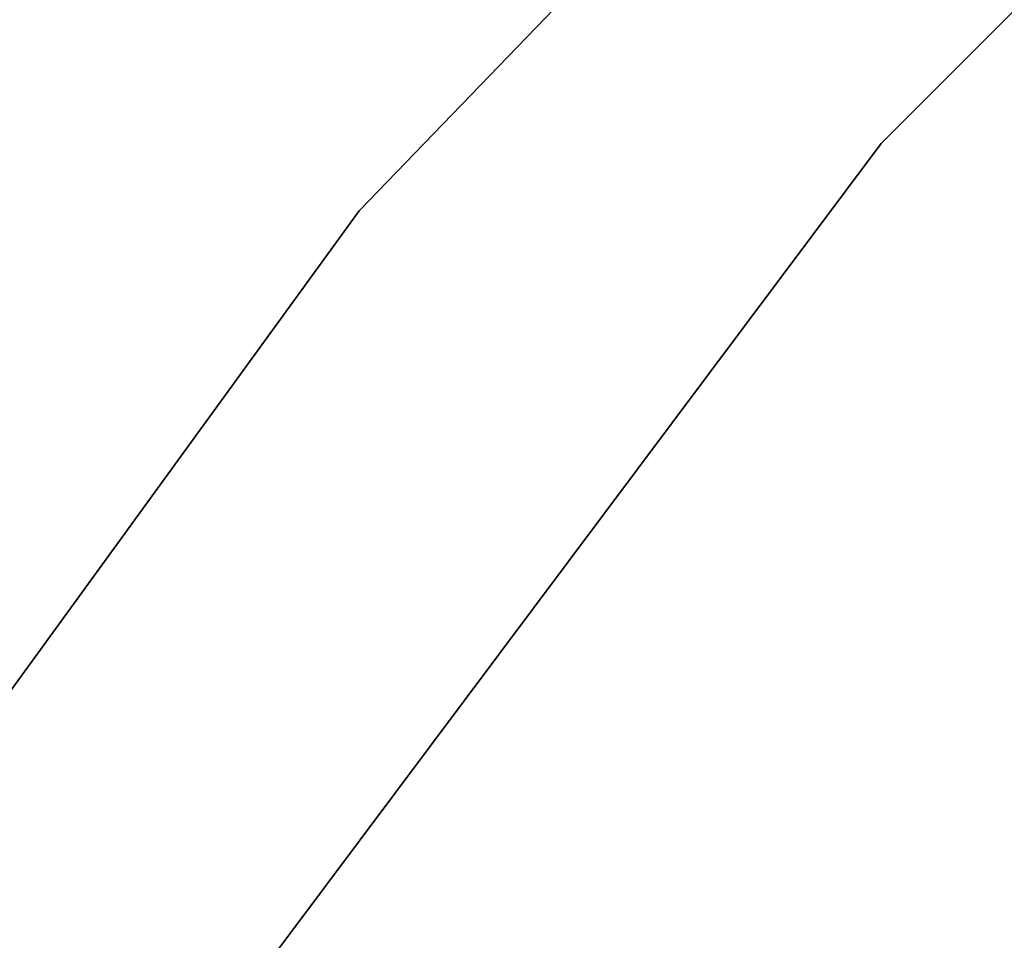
# Model space of a CAD drawing. Header units: millimetres. Extents: x -150 to 150, y -150 to 150.
# Tile 90 of 222: x -81.87 to -77.7, y 64.4 to 68.3. Entities that reach past the tile are written whole.
import ezdxf

# ---------------------------------------------------------------- set-up
doc = ezdxf.new("R2010")
doc.units = ezdxf.units.MM
doc.header["$LTSCALE"] = 25.4
doc.layers.get('0').update_dxf_attribs({"true_color": 0xff5454})

# ---------------------------------------------------------------- blocks, each defined once
blk = doc.blocks.new('CAMELEON-CANOPY-A-8566-8564-8565-8563.STL#2')
at = {"color": 0}
mesh = blk.add_polyface(dxfattribs=at)
corners = [(-67.7781, 78.2201, 17.1822), (-78.2201, 67.7781, 19.1822), (-78.2201, 67.7781, 17.1822), (-67.7781, 78.2201, 19.1822)]
mesh.append_faces([[corners[k] for k in face] for face in [(0, 1, 2), (1, 0, 3)]], dxfattribs={"vtx0": -1, "color": 0})
mesh = blk.add_polyface(dxfattribs=at)
corners = [(-67.7781, 78.2201, 20.6822), (-78.2201, 67.7781, 23.6822), (-78.2201, 67.7781, 20.6822), (-67.7781, 78.2201, 23.6822)]
mesh.append_faces([[corners[k] for k in face] for face in [(0, 1, 2), (1, 0, 3)]], dxfattribs={"vtx0": -1, "color": 0})
mesh = blk.add_polyface(dxfattribs=at)
corners = [(-70.2587, 78.0302, 23.6822), (-80.4347, 67.4927, 17.1822), (-80.4347, 67.4927, 23.6822), (-70.2587, 78.0302, 17.1822)]
mesh.append_faces([[corners[k] for k in face] for face in [(0, 1, 2), (1, 0, 3)]], dxfattribs={"vtx0": -1, "color": 0})
mesh = blk.add_polyface(dxfattribs=at)
corners = [(-79.8467, 77.1071, 16.8729), (-89.8009, 65.2442, 2.8729), (-89.8009, 65.2442, 16.8729), (-79.8467, 77.1071, 2.8729)]
mesh.append_faces([[corners[k] for k in face] for face in [(0, 1, 2), (1, 0, 3)]], dxfattribs={"vtx0": -1, "color": 0})
mesh = blk.add_polyface(dxfattribs=at)
corners = [(-78.2201, 67.7781, 17.1822), (-87.0697, 55.9563, 19.1822), (-87.0697, 55.9563, 17.1822), (-78.2201, 67.7781, 19.1822)]
mesh.append_faces([[corners[k] for k in face] for face in [(0, 1, 2), (1, 0, 3)]], dxfattribs={"vtx0": -1, "color": 0})
mesh = blk.add_polyface(dxfattribs=at)
corners = [(-78.2201, 67.7781, 20.6822), (-87.0697, 55.9563, 23.6822), (-87.0697, 55.9563, 20.6822), (-78.2201, 67.7781, 23.6822)]
mesh.append_faces([[corners[k] for k in face] for face in [(0, 1, 2), (1, 0, 3)]], dxfattribs={"vtx0": -1, "color": 0})
mesh = blk.add_polyface(dxfattribs=at)
corners = [(-80.4347, 67.4927, 23.6822), (-89.045, 55.6415, 17.1822), (-89.045, 55.6415, 23.6822), (-80.4347, 67.4927, 17.1822)]
mesh.append_faces([[corners[k] for k in face] for face in [(0, 1, 2), (1, 0, 3)]], dxfattribs={"vtx0": -1, "color": 0})
mesh = blk.add_polyface(dxfattribs=at)
corners = [(-72.5721, 67.3371, 11.3729), (-81.7976, 55.7687, 4.3729), (-81.7976, 55.7687, 11.3729), (-72.5721, 67.3371, 4.3729)]
mesh.append_faces([[corners[k] for k in face] for face in [(0, 1, 2), (1, 0, 3)]], dxfattribs={"vtx0": -1, "color": 0})
mesh = blk.add_polyface(dxfattribs=at)
corners = [(-71.4726, 66.3168, 4.3729), (-80.5583, 54.9237, 11.3729), (-80.5583, 54.9237, 4.3729), (-71.4726, 66.3168, 11.3729)]
mesh.append_faces([[corners[k] for k in face] for face in [(0, 1, 2), (1, 0, 3)]], dxfattribs={"vtx0": -1, "color": 0})

msp = doc.modelspace()

# ---------------------------------------------------------------- block references
at = {"color": 250, "true_color": 0x262626}
msp.add_blockref('CAMELEON-CANOPY-A-8566-8564-8565-8563.STL#2', (0, 0), dxfattribs=at)

doc.saveas('drawing.dxf')
